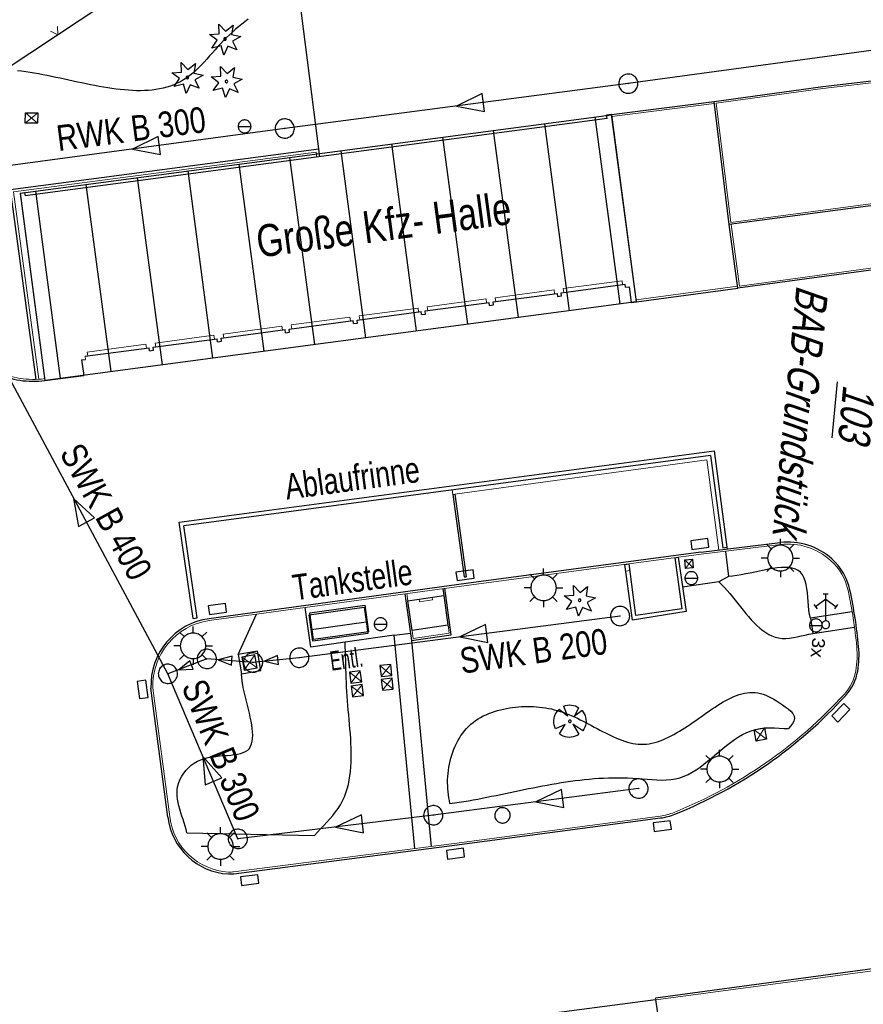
# Model space of a CAD drawing. Extents: x 510932 to 511602, y 463659 to 464636.
# Tile 59 of 81: x 511107 to 511173, y 464348 to 464425. Entities that reach past the tile are written whole.
import ezdxf

# ---------------------------------------------------------------- set-up
doc = ezdxf.new("R2010")
doc.units = 0
doc.header["$LTSCALE"] = 10
doc.header["$MEASUREMENT"] = 0
doc.linetypes.add('HIDDEN', pattern=[0.375, 0.25, -0.125])
doc.linetypes.add('LT00', pattern=[0])
doc.layers.get('0').update_dxf_attribs({"linetype": 'LT00'})
for name, color, linetype in [('ABWASSERLTG', 24, 'LT00'), ('ABWASSERLTG_FLIEßPF', 26, 'Continuous'), ('ABWASSERLTG_TEXT', 26, 'Continuous'), ('AM_ BÄUME', 250, 'Continuous'), ('AM_AUFNAHME_SYMBOLE', 130, 'Continuous'), ('AM_KA_PRUF', 182, 'LT00'), ('AM_SINKK', 182, 'Continuous'), ('AM_STR_LEUC', 80, 'LT00'), ('AM_TEXT_PLANINHALT', 255, 'Continuous'), ('AM_W_OB_HY', 130, 'LT00'), ('AM_W_SCHIEB', 130, 'LT00'), ('AM_ZAUN', 40, 'Continuous'), ('DFK_AB_FLNR', 7, 'Continuous'), ('DFK_BEB_SCHR', 254, 'LT00'), ('DFK_BEBAUUNG', 250, 'LT00'), ('DFK_TOPO-ANL', 252, 'LT00'), ('DFK_VERMPKT', 252, 'LT00')]:
    doc.layers.add(name, color=color, linetype=linetype)
for name, color, linetype, lineweight in [('AM_LINIEN', 1, 'Continuous', 25), ('AM_LINIEN_BELAEGE', 1, 'Continuous', 13), ('AM_LINIEN_DUENN', 1, 'Continuous', 9)]:
    doc.layers.add(name, color=color, linetype=linetype, lineweight=lineweight)
doc.styles.add('1', font='ARIAL.TTF', dxfattribs={"width": 0.8, "height": 1.8})
doc.styles.add('9', font='ARIAL.TTF')
doc.styles.get("Standard").update_dxf_attribs({"font": 'ARIAL.TTF'})
doc.styles.add('Versorgungsltg', font='ARIAL.TTF', dxfattribs={"width": 0.8, "height": 2})

# ---------------------------------------------------------------- blocks, each defined once
blk = doc.blocks.new('SYMB7010')
at = {"color": 0, "linetype": 'ByBlock'}
for points in [[(-0.031408, 0.499213), (-0.093728, 0.49134), (-0.15457, 0.475719), (-0.212975, 0.452595), (-0.268021, 0.422333), (-0.31884, 0.385411), (-0.36463, 0.342411), (-0.40467, 0.29401), (-0.438329, 0.240973), (-0.465074, 0.184136), (-0.484486, 0.124395), (-0.496256, 0.062692), (-0.5002, 0)], [(-0.5002, 0), (-0.496256, -0.062692), (-0.484486, -0.124395), (-0.465075, -0.184136), (-0.438329, -0.240973), (-0.404671, -0.29401), (-0.36463, -0.342411), (-0.31884, -0.385411), (-0.268021, -0.422333), (-0.212975, -0.452595), (-0.154571, -0.475719), (-0.093728, -0.49134), (-0.031408, -0.499213), (0.031408, -0.499213)], [(0.5002, 0), (0.496256, 0.062692), (0.484485, 0.124395), (0.465074, 0.184136), (0.438329, 0.240973), (0.40467, 0.29401), (0.36463, 0.342411), (0.31884, 0.385411), (0.268021, 0.422333), (0.212975, 0.452595), (0.15457, 0.475719), (0.093728, 0.49134), (0.031408, 0.499213), (-0.031408, 0.499213)], [(0.031408, -0.499213), (0.093728, -0.491341), (0.15457, -0.475719), (0.212975, -0.452595), (0.268021, -0.422333), (0.31884, -0.385411), (0.36463, -0.342411), (0.404671, -0.294011), (0.438329, -0.240974), (0.465075, -0.184136), (0.484486, -0.124395), (0.496256, -0.062692), (0.500201, 0)]]:
    blk.add_lwpolyline(points, dxfattribs=at)
blk = doc.blocks.new('ABWASSER-FLIEßPF')
at = {"layer": 'ABWASSERLTG_FLIEßPF'}
for p, q in [((0, 0), (-2.109, 0.703)), ((-2.109, 0.703), (-2.109, -0.703)), ((-2.109, -0.703), (0, 0))]:
    blk.add_line(p, q, dxfattribs=at)
blk = doc.blocks.new('ZAUN500', base_point=(511218.882141, 464350.898764))
at = {"layer": 'AM_ZAUN', "lineweight": 0}
for q in [(511218.552141, 464351.470341), (511219.212141, 464351.470341)]:
    blk.add_line((511218.882141, 464350.898764), q, dxfattribs=at)
blk = doc.blocks.new('SYMB1122')
at = {"color": 0, "linetype": 'ByBlock'}
for p, q in [((0.311075, 0.391979), (0.09863, 0.092887)), ((0.09863, 0.092887), (0.418246, 0.260377)), ((-0.475333, -0.172973), (-0.166954, -0.06134)), ((-0.166954, -0.06134), (-0.386962, -0.319059)), ((0.008901, -0.038997), (0.02494, -0.031273)), ((0.377481, -0.336756), (0.093097, -0.145464)), ((0.093097, -0.145464), (0.215406, -0.456826)), ((0.022929, -0.501191), (-0.043246, -0.49913))]:
    blk.add_line(p, q, dxfattribs=at)
for points in [[(-0.316293, 0.394214), (-0.150355, 0.155979), (-0.405806, 0.30112)], [(-0.316355, 0.394287), (-0.266036, 0.429988), (-0.211684, 0.459185), (-0.154136, 0.481431), (-0.094277, 0.496382), (-0.033028, 0.50381), (0.028669, 0.503599)], [(0.028669, 0.503599), (0.089866, 0.495753), (0.149621, 0.480392), (0.207015, 0.457753), (0.261166, 0.428184), (0.31124, 0.39214)], [(-0.508141, 0.010932), (-0.503002, 0.073258), (-0.489922, 0.134413), (-0.469118, 0.19339), (-0.440931, 0.249215), (-0.405825, 0.300971)], [(-0.475728, -0.172816), (-0.494391, -0.113127), (-0.505255, -0.05154), (-0.508141, 0.010932)], [(-0.02494, 0.031273), (-0.036039, 0.017355), (-0.04, 0)], [(-0.04, 0), (-0.036039, -0.017355), (-0.02494, -0.031273), (-0.008901, -0.038997), (0.008901, -0.038997)], [(0.008901, 0.038997), (-0.008901, 0.038997), (-0.02494, 0.031273)], [(0.04, 0), (0.036039, 0.017355), (0.02494, 0.031273), (0.008901, 0.038997)], [(0.02494, -0.031273), (0.036039, -0.017355), (0.04, 0)], [(0.418338, 0.260323), (0.450658, 0.204641), (0.475368, 0.14519), (0.492037, 0.083003), (0.500376, 0.019163), (0.500238, -0.045218), (0.491628, -0.109022), (0.474694, -0.171137), (0.449731, -0.230483), (0.417173, -0.286026), (0.377588, -0.336801)], [(-0.043246, -0.49913), (-0.108608, -0.48859), (-0.172076, -0.469745), (-0.232599, -0.442906), (-0.289176, -0.408519), (-0.340869, -0.367153), (-0.386823, -0.319492)], [(0.215414, -0.456858), (0.153338, -0.479878), (0.088821, -0.494738), (0.022929, -0.501191)]]:
    blk.add_lwpolyline(points, dxfattribs=at)
blk = doc.blocks.new('SYMB1124')
at = {"color": 0, "linetype": 'ByBlock'}
blk.add_line((0.008901, -0.038997), (0.02494, -0.031273), dxfattribs=at)
for points in [[(-0.24, -0.038), (-0.479, 0.143), (-0.18, 0.163), (-0.188, 0.463)], [(-0.188, 0.463), (0.017, 0.244), (0.25, 0.433)], [(0.25, 0.433), (0.201, 0.137), (0.494, 0.075), (0.232, -0.071)], [(-0.02494, 0.031273), (-0.036039, 0.017355), (-0.04, 0)], [(-0.04, 0), (-0.036039, -0.017355), (-0.02494, -0.031273), (-0.008901, -0.038997), (0.008901, -0.038997)], [(0.008901, 0.038997), (-0.008901, 0.038997), (-0.02494, 0.031273)], [(0.04, 0), (0.036039, 0.017355), (0.02494, 0.031273), (0.008901, 0.038997)], [(0.02494, -0.031273), (0.036039, -0.017355), (0.04, 0)], [(-0.034, -0.499), (-0.12, -0.211), (-0.411, -0.285), (-0.24, -0.038)], [(0.232, -0.071), (0.368, -0.339), (0.09, -0.226), (-0.034, -0.499)]]:
    blk.add_lwpolyline(points, dxfattribs=at)
blk = doc.blocks.new('SYMB0704')
at = {"color": 0, "linetype": 'ByBlock'}
for p, q in [((-0.070711, 0.070711), (-0.106066, 0.106066)), ((0, 0.1), (0, 0.15)), ((0.070711, 0.070711), (0.106066, 0.106066)), ((-0.1, 0), (-0.15, 0)), ((0.1, 0), (0.15, 0)), ((-0.070711, -0.070711), (-0.106066, -0.106066)), ((0.070711, -0.070711), (0.106066, -0.106066)), ((0, -0.1), (0, -0.15))]:
    blk.add_line(p, q, dxfattribs=at)
for points in [[(0.014231, 0.098982), (-0.014232, 0.098982), (-0.041542, 0.090963), (-0.065486, 0.075575), (-0.084125, 0.054064), (-0.095949, 0.028173), (-0.1, 0)], [(0.1, 0), (0.095949, 0.028173), (0.084125, 0.054064), (0.065486, 0.075575), (0.041542, 0.090963), (0.014231, 0.098982)], [(-0.1, 0), (-0.095949, -0.028173), (-0.084125, -0.054064), (-0.065486, -0.075575), (-0.041541, -0.090963), (-0.014231, -0.098982), (0.014232, -0.098982), (0.041542, -0.090963), (0.065486, -0.075575), (0.084125, -0.054064), (0.095949, -0.028173), (0.1, 0)]]:
    blk.add_lwpolyline(points, dxfattribs=at)
blk = doc.blocks.new('SYMB1119')
at = {"color": 0, "linetype": 'ByBlock'}
blk.add_line((-0.5, 0), (0.5, 0), dxfattribs=at)
for points in [[(-0.031395, 0.499013), (-0.093691, 0.491144), (-0.154509, 0.475528), (-0.21289, 0.452414), (-0.267913, 0.422164), (-0.318712, 0.385257), (-0.364484, 0.342274), (-0.404509, 0.293893), (-0.438154, 0.240877), (-0.464888, 0.184062), (-0.484292, 0.124345), (-0.496058, 0.062667), (-0.5, 0)], [(-0.5, 0), (-0.496058, -0.062667), (-0.484292, -0.124345), (-0.464888, -0.184062), (-0.438154, -0.240877), (-0.404509, -0.293893), (-0.364485, -0.342274), (-0.318712, -0.385257), (-0.267914, -0.422164), (-0.21289, -0.452414), (-0.154509, -0.475529), (-0.093691, -0.491144), (-0.031395, -0.499014), (0.031395, -0.499014)], [(0.5, 0), (0.496057, 0.062667), (0.484292, 0.124345), (0.464888, 0.184062), (0.438153, 0.240877), (0.404509, 0.293893), (0.364484, 0.342274), (0.318712, 0.385257), (0.267913, 0.422164), (0.21289, 0.452414), (0.154509, 0.475528), (0.093691, 0.491144), (0.031395, 0.499013), (-0.031395, 0.499013)], [(0.031395, -0.499014), (0.093691, -0.491144), (0.154509, -0.475529), (0.21289, -0.452414), (0.267914, -0.422164), (0.318712, -0.385257), (0.364485, -0.342274), (0.404509, -0.293893), (0.438154, -0.240877), (0.464889, -0.184062), (0.484292, -0.124345), (0.496058, -0.062667), (0.5, 0)]]:
    blk.add_lwpolyline(points, dxfattribs=at)
blk = doc.blocks.new('SYMB1247')
at = {"color": 0, "linetype": 'ByBlock'}
for p, q in [((-0.1, 1.2), (0.1, 1.2)), ((0, 0.15), (0, 1.2)), ((-0.46, 0.78), (-0.34, 0.62)), ((0, 1), (-0.4, 0.7)), ((0, 1), (0.4, 0.7)), ((0.46, 0.78), (0.34, 0.62)), ((0.026047, 0.147721), (-0.008722, 0.149746))]:
    blk.add_line(p, q, dxfattribs=at)
for points in [[(-0.008722, 0.149746), (-0.04302, 0.143698), (-0.075, 0.129904), (-0.102936, 0.109106), (-0.125323, 0.082426), (-0.140954, 0.051303), (-0.148986, 0.017414), (-0.148986, -0.017414)], [(-0.008722, -0.149746), (0.026047, -0.147721), (0.059412, -0.137732), (0.089574, -0.120318), (0.114907, -0.096418), (0.134045, -0.06732), (0.145957, -0.034592), (0.15, 0)], [(0.15, 0), (0.145957, 0.034592), (0.134045, 0.06732), (0.114907, 0.096418), (0.089574, 0.120318), (0.059412, 0.137732), (0.026047, 0.147721)], [(-0.148986, -0.017414), (-0.140954, -0.051303), (-0.125323, -0.082426), (-0.102936, -0.109106), (-0.075, -0.129904), (-0.04302, -0.143698), (-0.008722, -0.149746)]]:
    blk.add_lwpolyline(points, dxfattribs=at)
blk = doc.blocks.new('SYMB0003')
at = {"color": 0, "linetype": 'ByBlock'}
for p, q in [((-0.015712, 0), (0.010166, 0.012015)), ((0, -0.021257), (-0.015712, 0)), ((0.010166, 0.012015), (0, -0.021257))]:
    blk.add_line(p, q, dxfattribs=at)
for points in [[(-0.031395, 0.499013), (-0.093691, 0.491144), (-0.154509, 0.475528), (-0.21289, 0.452414), (-0.267913, 0.422164), (-0.318712, 0.385257), (-0.364484, 0.342274), (-0.404509, 0.293893), (-0.438154, 0.240877), (-0.464888, 0.184062), (-0.484292, 0.124345), (-0.496058, 0.062667), (-0.5, 0)], [(-0.5, 0), (-0.496058, -0.062667), (-0.484292, -0.124345), (-0.464888, -0.184062), (-0.438154, -0.240877), (-0.404509, -0.293893), (-0.364485, -0.342274), (-0.318712, -0.385257), (-0.267914, -0.422164), (-0.21289, -0.452414), (-0.154509, -0.475529), (-0.093691, -0.491144), (-0.031395, -0.499014), (0.031395, -0.499014)], [(0.5, 0), (0.496057, 0.062667), (0.484292, 0.124345), (0.464888, 0.184062), (0.438153, 0.240877), (0.404509, 0.293893), (0.364484, 0.342274), (0.318712, 0.385257), (0.267913, 0.422164), (0.21289, 0.452414), (0.154509, 0.475528), (0.093691, 0.491144), (0.031395, 0.499013), (-0.031395, 0.499013)], [(0.031395, -0.499014), (0.093691, -0.491144), (0.154509, -0.475529), (0.21289, -0.452414), (0.267914, -0.422164), (0.318712, -0.385257), (0.364485, -0.342274), (0.404509, -0.293893), (0.438154, -0.240877), (0.464889, -0.184062), (0.484292, -0.124345), (0.496058, -0.062667), (0.5, 0)]]:
    blk.add_lwpolyline(points, dxfattribs=at)
blk = doc.blocks.new('SYMB0652')
at = {"color": 0, "linetype": 'ByBlock'}
blk.add_lwpolyline([(-0.15, -0.075), (0.15, -0.075), (0.15, 0.075), (-0.15, 0.075), (-0.15, -0.075)], dxfattribs=at)

msp = doc.modelspace()

# ---------------------------------------------------------------- linework, layer by layer
at = {"layer": 'ABWASSERLTG'}
for points in [[(511199.272, 464426.248), (511154.731, 464420.189)], [(511154.731, 464420.189), (511127.965, 464416.693)], [(511127.965, 464416.693), (511104.254, 464413.503)], [(511118.868, 464374.224), (511104.178, 464401.555)], [(511154.091, 464378.724), (511129.102, 464375.477)], [(511121.896, 464375.389), (511118.868, 464374.224)], [(511125.501, 464375.106), (511121.896, 464375.389)], [(511129.102, 464375.477), (511125.501, 464375.106)], [(511124.318, 464361.371), (511118.868, 464374.224)], [(511155.527, 464365.291), (511139.538, 464363.211)], [(511139.538, 464363.211), (511124.318, 464361.371)]]:
    msp.add_lwpolyline(points, dxfattribs=at)
at = {"layer": 'AM_LINIEN'}
for p, q in [((511130.688, 464414.494), (511128.99, 464427.876)), ((511169.878, 464419.968), (511174.784, 464420.54)), ((511161.415, 464418.787), (511169.878, 464419.968)), ((511153.414, 464417.773), (511161.415, 464418.787)), ((511162.588, 464409.211), (511161.415, 464418.787)), ((511107.757, 464417.118), (511107.764, 464417.916)), ((511107.764, 464417.916), (511108.722, 464417.907)), ((511108.722, 464417.907), (511108.715, 464417.109)), ((511153.077, 464417.483), (511107.736, 464411.438)), ((511108.715, 464417.109), (511107.757, 464417.118)), ((511153.417, 464417.773), (511153.044, 464417.724)), ((511153.077, 464417.483), (511153.044, 464417.724)), ((511155.359, 464403.206), (511153.417, 464417.773)), ((511107.704, 464411.678), (511107.344, 464411.63)), ((511107.704, 464411.678), (511107.736, 464411.438)), ((511107.344, 464411.63), (511109.286, 464397.063)), ((511175.032, 464410.865), (511162.588, 464409.211)), ((511163.267, 464404.255), (511162.588, 464409.211)), ((511175.576, 464405.93), (511163.267, 464404.255)), ((511149.494, 464403.896), (511154.495, 464404.563)), ((511154.526, 464404.325), (511154.495, 464404.563)), ((511154.526, 464404.325), (511154.826, 464404.365)), ((511154.987, 464403.156), (511154.826, 464404.365)), ((511155.359, 464403.206), (511163.267, 464404.255)), ((511144.193, 464403.189), (511149.197, 464403.856)), ((511149.197, 464403.856), (511149.228, 464403.619)), ((511149.228, 464403.619), (511149.526, 464403.658)), ((511149.526, 464403.658), (511149.494, 464403.896)), ((511138.898, 464402.483), (511143.898, 464403.15)), ((511138.929, 464402.246), (511138.898, 464402.483)), ((511143.93, 464402.912), (511143.898, 464403.15)), ((511143.93, 464402.912), (511144.225, 464402.952)), ((511144.225, 464402.952), (511144.193, 464403.189)), ((511154.987, 464403.156), (511155.359, 464403.206)), ((511128.301, 464401.07), (511133.302, 464401.737)), ((511133.334, 464401.5), (511133.302, 464401.737)), ((511133.6, 464401.777), (511138.6, 464402.443)), ((511133.631, 464401.539), (511133.6, 464401.777)), ((511138.632, 464402.206), (511138.6, 464402.443)), ((511138.632, 464402.206), (511138.929, 464402.246)), ((511123.003, 464400.364), (511128.004, 464401.031)), ((511128.036, 464400.793), (511128.004, 464401.031)), ((511128.333, 464400.833), (511128.301, 464401.07)), ((511133.334, 464401.5), (511133.631, 464401.539)), ((511117.705, 464399.658), (511122.706, 464400.324)), ((511122.738, 464400.087), (511122.706, 464400.324)), ((511123.035, 464400.126), (511123.003, 464400.364)), ((511128.036, 464400.793), (511128.333, 464400.833)), ((511112.407, 464398.951), (511117.408, 464399.618)), ((511117.44, 464399.38), (511117.408, 464399.618)), ((511117.44, 464399.38), (511117.737, 464399.42)), ((511117.737, 464399.42), (511117.705, 464399.658)), ((511122.738, 464400.087), (511123.035, 464400.126)), ((511112.141, 464398.674), (511112.439, 464398.714)), ((511112.141, 464398.674), (511112.303, 464397.465)), ((511109.286, 464397.063), (511112.303, 464397.465)), ((511161.14, 464391.231), (511120.113, 464385.752)), ((511161.14, 464391.231), (511162.098, 464384.04)), ((511141.066, 464388.182), (511141.224, 464388.204)), ((511141.066, 464388.182), (511141.95, 464381.768)), ((511141.224, 464388.204), (511142.108, 464381.79)), ((511121.138, 464378.58), (511120.113, 464385.752)), ((511160.385, 464383.687), (511166.562, 464384.442)), ((511162.098, 464384.04), (511162.415, 464384.082)), ((511162.415, 464384.082), (511162.433, 464383.937)), ((511158.364, 464383.268), (511158.605, 464383.3)), ((511158.605, 464383.3), (511159.233, 464379.071)), ((511162.295, 464383.741), (511162.543, 464381.815)), ((511154.457, 464382.75), (511154.792, 464382.794)), ((511155.046, 464378.416), (511154.457, 464382.75)), ((511155.325, 464378.754), (511154.792, 464382.794)), ((511158.364, 464383.268), (511158.9, 464379.28)), ((511159.128, 464383.096), (511159.735, 464383.149)), ((511159.186, 464382.435), (511159.128, 464383.096)), ((511159.735, 464383.149), (511159.793, 464382.488)), ((511141.95, 464381.768), (511142.108, 464381.79)), ((511159.793, 464382.488), (511159.186, 464382.435)), ((511162.543, 464381.815), (511161.778, 464381.382)), ((511161.778, 464381.382), (511158.951, 464380.972)), ((511137.327, 464380.458), (511137.845, 464376.817)), ((511137.556, 464379.915), (511140.357, 464380.313)), ((511140.281, 464380.863), (511140.357, 464380.313)), ((511140.357, 464380.313), (511140.684, 464378.009)), ((511140.944, 464377.251), (511140.428, 464380.883)), ((511129.912, 464378.963), (511134.196, 464379.563)), ((511134.196, 464379.563), (511134.486, 464377.495)), ((511137.883, 464377.611), (511137.556, 464379.915)), ((511124.336, 464375.73, 375.63), (511125.759, 464378.874)), ((511129.989, 464376.313), (511129.558, 464379.394)), ((511130.202, 464376.895), (511129.912, 464378.963)), ((511159.233, 464379.071), (511155.046, 464378.416)), ((511158.9, 464379.28), (511155.325, 464378.754)), ((511120.821, 464378.535), (511121.138, 464378.58)), ((511140.684, 464378.009), (511137.883, 464377.611)), ((511140.684, 464378.009), (511140.712, 464377.815)), ((511134.486, 464377.495), (511130.202, 464376.895)), ((511136.498, 464377.224), (511132.664, 464376.686)), ((511136.498, 464377.224), (511137.762, 464377.401)), ((511138.106, 464360.623), (511136.498, 464377.224)), ((511137.845, 464376.817), (511140.944, 464377.251)), ((511132.664, 464376.686), (511129.989, 464376.313)), ((511137.845, 464376.817), (511139.371, 464360.786)), ((511125.845, 464375.993, 375.63), (511124.336, 464375.73, 375.63)), ((511124.336, 464375.73, 375.63), (511124.599, 464374.221, 375.63)), ((511125.641, 464375.704, 375.63), (511124.625, 464375.526, 375.63)), ((511125.819, 464374.688, 375.63), (511125.641, 464375.704, 375.63)), ((511126.108, 464374.484, 375.63), (511125.845, 464375.993, 375.63)), ((511124.625, 464375.526, 375.63), (511124.803, 464374.51, 375.63)), ((511136.231, 464374.943), (511135.385, 464374.861)), ((511135.385, 464374.861), (511135.467, 464374.015)), ((511136.313, 464374.097), (511136.231, 464374.943)), ((511124.599, 464374.221, 375.63), (511126.108, 464374.484, 375.63)), ((511124.647, 464373.658, 375.63), (511124.599, 464374.221, 375.63)), ((511124.803, 464374.51, 375.63), (511125.819, 464374.688, 375.63)), ((511133.853, 464374.448), (511133.01, 464374.342)), ((511133.01, 464374.342), (511133.116, 464373.499)), ((511133.96, 464373.605), (511133.853, 464374.448)), ((511135.467, 464374.015), (511136.313, 464374.097)), ((511124.704, 464373.341), (511124.651, 464373.636)), ((511124.766, 464373.038), (511124.704, 464373.341)), ((511133.116, 464373.499), (511133.96, 464373.605)), ((511133.988, 464373.383), (511133.145, 464373.276)), ((511134.094, 464372.539), (511133.988, 464373.383)), ((511136.335, 464373.876), (511135.489, 464373.794)), ((511135.489, 464373.794), (511135.571, 464372.948)), ((511136.417, 464373.03), (511136.335, 464373.876)), ((511118.864, 464363.073), (511117.547, 464373.096)), ((511124.836, 464372.728), (511124.766, 464373.038)), ((511124.91, 464372.415), (511124.836, 464372.728)), ((511133.145, 464373.276), (511133.251, 464372.433)), ((511135.571, 464372.948), (511136.417, 464373.03)), ((511124.987, 464372.099), (511124.91, 464372.415)), ((511125.066, 464371.782), (511124.987, 464372.099)), ((511133.251, 464372.433), (511134.094, 464372.539)), ((511125.142, 464371.466), (511125.066, 464371.782)), ((511125.216, 464371.153), (511125.142, 464371.466)), ((511125.284, 464370.845), (511125.216, 464371.153)), ((511125.345, 464370.543), (511125.284, 464370.845)), ((511125.396, 464370.25), (511125.345, 464370.543)), ((511125.435, 464369.966), (511125.396, 464370.25)), ((511125.461, 464369.695), (511125.435, 464369.966)), ((511125.471, 464369.437), (511125.461, 464369.695)), ((511164.531, 464369.866), (511165.342, 464370.013)), ((511164.69, 464368.991), (511164.531, 464369.866)), ((511165.342, 464370.013), (511165.501, 464369.138)), ((511125.309, 464368.581), (511125.384, 464368.765)), ((511125.384, 464368.765), (511125.434, 464368.971)), ((511125.434, 464368.971), (511125.462, 464369.195)), ((511125.462, 464369.195), (511125.471, 464369.437)), ((511165.501, 464369.138), (511164.69, 464368.991)), ((511124.031, 464367.929), (511124.284, 464367.967)), ((511124.284, 464367.967), (511124.519, 464368.018)), ((511124.519, 464368.018), (511124.732, 464368.085)), ((511124.732, 464368.085), (511124.92, 464368.172)), ((511124.92, 464368.172), (511125.079, 464368.283)), ((511125.079, 464368.283), (511125.209, 464368.419)), ((511125.209, 464368.419), (511125.309, 464368.581)), ((511120.685, 464367.103), (511120.917, 464367.27)), ((511120.917, 464367.27), (511121.167, 464367.415)), ((511121.167, 464367.415), (511121.432, 464367.534)), ((511121.432, 464367.534), (511121.71, 464367.628)), ((511121.71, 464367.628), (511121.999, 464367.7)), ((511121.999, 464367.7), (511122.294, 464367.756)), ((511122.294, 464367.756), (511122.593, 464367.797)), ((511122.593, 464367.797), (511122.892, 464367.828)), ((511122.892, 464367.828), (511123.189, 464367.854)), ((511123.189, 464367.854), (511123.48, 464367.876)), ((511123.48, 464367.876), (511123.761, 464367.9)), ((511123.761, 464367.9), (511124.031, 464367.929)), ((511119.951, 464366.255), (511120.102, 464366.489)), ((511120.102, 464366.489), (511120.276, 464366.71)), ((511120.276, 464366.71), (511120.471, 464366.915)), ((511120.471, 464366.915), (511120.685, 464367.103)), ((511119.647, 464365.503), (511119.722, 464365.76)), ((511119.722, 464365.76), (511119.824, 464366.011)), ((511119.824, 464366.011), (511119.951, 464366.255)), ((511119.579, 464364.983), (511119.599, 464365.244)), ((511119.585, 464364.722), (511119.579, 464364.983)), ((511119.599, 464365.244), (511119.647, 464365.503)), ((511119.611, 464364.461), (511119.585, 464364.722)), ((511119.657, 464364.199), (511119.611, 464364.461)), ((511119.717, 464363.937), (511119.657, 464364.199)), ((511119.789, 464363.674), (511119.717, 464363.937)), ((511119.869, 464363.411), (511119.789, 464363.674)), ((511119.955, 464363.148), (511119.869, 464363.411)), ((511120.043, 464362.885), (511119.955, 464363.148)), ((511120.129, 464362.622), (511120.043, 464362.885)), ((511120.211, 464362.359), (511120.129, 464362.622)), ((511120.284, 464362.096), (511120.211, 464362.359)), ((511120.347, 464361.834), (511120.284, 464362.096)), ((511120.347, 464361.834), (511130.277, 464361.63))]:
    msp.add_line(p, q, dxfattribs=at)
at = {"layer": 'AM_LINIEN', "linetype": 'Continuous', "lineweight": 0}
msp.add_line((511124.647, 464373.658, 375.63), (511124.651, 464373.636), dxfattribs=at)
at = {"layer": 'AM_LINIEN'}
for points in [[(511194.773, 464466.322), (511191.566, 464465.541), (511172.256, 464460.835), (511169.535, 464460.053), (511158.659, 464455.843), (511153.881, 464452.621), (511144.451, 464446.368), (511132.248, 464438.557), (511120.471, 464430.739), (511119.805, 464430.297), (511106.19, 464421.259), (511103.869, 464420.169), (511101.315, 464418.236), (511103.048, 464406.334)], [(511125.116, 464425.202), (511124.865, 464425.013), (511124.616, 464424.82), (511124.371, 464424.622), (511124.128, 464424.419), (511123.889, 464424.21), (511123.655, 464423.996), (511123.424, 464423.775), (511123.198, 464423.546), (511122.976, 464423.312), (511122.758, 464423.073), (511122.542, 464422.831), (511122.327, 464422.588), (511122.114, 464422.346), (511121.901, 464422.106), (511121.686, 464421.871), (511121.47, 464421.641), (511121.252, 464421.419), (511121.03, 464421.206), (511120.804, 464421.005), (511120.573, 464420.816), (511120.336, 464420.642), (511120.092, 464420.484), (511119.842, 464420.341), (511119.586, 464420.213), (511119.324, 464420.1), (511119.056, 464420.001), (511118.783, 464419.914), (511118.504, 464419.841), (511118.221, 464419.78), (511117.932, 464419.731), (511117.639, 464419.693), (511117.342, 464419.665), (511117.04, 464419.648), (511116.735, 464419.64), (511116.426, 464419.641), (511116.113, 464419.651), (511115.797, 464419.669), (511115.478, 464419.694), (511115.156, 464419.727), (511114.831, 464419.765), (511114.504, 464419.81), (511114.175, 464419.86), (511113.844, 464419.914), (511113.511, 464419.973), (511113.176, 464420.035), (511112.841, 464420.101), (511112.504, 464420.17), (511112.166, 464420.24), (511111.828, 464420.312), (511111.489, 464420.385), (511111.15, 464420.459), (511110.811, 464420.532), (511110.472, 464420.605), (511110.134, 464420.677), (511109.796, 464420.747), (511109.46, 464420.815), (511109.124, 464420.881), (511108.79, 464420.943), (511108.457, 464421.001), (511108.126, 464421.055), (511107.797, 464421.104), (511107.47, 464421.148), (511107.146, 464421.186)], [(511108.593, 464397.158), (511106.59, 464411.945), (511130.61, 464415.11)], [(511120.821, 464378.535), (511119.751, 464386.026), (511161.415, 464391.591), (511162.415, 464384.082)], [(511160.385, 464383.687), (511142.1, 464381.263), (511122.808, 464378.621), (511122.074, 464378.52)], [(511168.921, 464378.547), (511168.845, 464378.855), (511168.805, 464379.183), (511168.773, 464379.522), (511168.745, 464379.865), (511168.716, 464380.207), (511168.683, 464380.543), (511168.641, 464380.868), (511168.585, 464381.176), (511168.512, 464381.461), (511168.416, 464381.719), (511168.295, 464381.943), (511168.143, 464382.129), (511167.96, 464382.274), (511167.747, 464382.382), (511167.507, 464382.455), (511167.244, 464382.498), (511166.959, 464382.514), (511166.655, 464382.506), (511166.335, 464382.478), (511166.002, 464382.433), (511165.659, 464382.374), (511165.308, 464382.306), (511164.952, 464382.231), (511164.593, 464382.153), (511164.235, 464382.076), (511163.88, 464382.002), (511163.53, 464381.936), (511163.189, 464381.88), (511162.859, 464381.839), (511162.543, 464381.815)], [(511161.778, 464381.382), (511162, 464381.173), (511162.218, 464380.95), (511162.432, 464380.716), (511162.643, 464380.471), (511162.852, 464380.219), (511163.06, 464379.962), (511163.267, 464379.702), (511163.473, 464379.441), (511163.68, 464379.182), (511163.888, 464378.927), (511164.098, 464378.678), (511164.311, 464378.437), (511164.526, 464378.207), (511164.746, 464377.99), (511164.97, 464377.788), (511165.199, 464377.603), (511165.434, 464377.438), (511165.675, 464377.295), (511165.923, 464377.176), (511166.18, 464377.083), (511166.445, 464377.019), (511166.719, 464376.986), (511167.002, 464376.984), (511167.293, 464377.008), (511167.59, 464377.053), (511167.892, 464377.111), (511168.195, 464377.177), (511168.499, 464377.245), (511168.802, 464377.308), (511169.102, 464377.361)], [(511172.173, 464379.041), (511168.921, 464378.547), (511169.102, 464377.361), (511172.353, 464377.855)], [(511130.277, 464361.63), (511130.512, 464361.893), (511130.754, 464362.152), (511131, 464362.411), (511131.244, 464362.669), (511131.483, 464362.93), (511131.714, 464363.195), (511131.931, 464363.466), (511132.132, 464363.744), (511132.312, 464364.032), (511132.472, 464364.329), (511132.611, 464364.635), (511132.732, 464364.949), (511132.835, 464365.272), (511132.921, 464365.601), (511132.992, 464365.937), (511133.048, 464366.279), (511133.091, 464366.627), (511133.121, 464366.98), (511133.14, 464367.337), (511133.149, 464367.698), (511133.149, 464368.062), (511133.14, 464368.429), (511133.125, 464368.799), (511133.104, 464369.169), (511133.078, 464369.541), (511133.049, 464369.914), (511133.017, 464370.286), (511132.983, 464370.658), (511132.949, 464371.028), (511132.916, 464371.397), (511132.884, 464371.763), (511132.856, 464372.126), (511132.83, 464372.486), (511132.809, 464372.844), (511132.79, 464373.198), (511132.773, 464373.55), (511132.759, 464373.901), (511132.746, 464374.25), (511132.734, 464374.598), (511132.723, 464374.945), (511132.713, 464375.292), (511132.702, 464375.64), (511132.69, 464375.987), (511132.678, 464376.336), (511132.664, 464376.686)], [(511140.817, 464364.115), (511140.789, 464364.346), (511140.759, 464364.576), (511140.73, 464364.806), (511140.703, 464365.037), (511140.681, 464365.27), (511140.665, 464365.505), (511140.658, 464365.742), (511140.659, 464365.981), (511140.669, 464366.222), (511140.687, 464366.463), (511140.714, 464366.705), (511140.749, 464366.947), (511140.793, 464367.187), (511140.845, 464367.427), (511140.906, 464367.664), (511140.975, 464367.898), (511141.053, 464368.13), (511141.139, 464368.357), (511141.234, 464368.58), (511141.337, 464368.798), (511141.449, 464369.011), (511141.569, 464369.218), (511141.697, 464369.418), (511141.835, 464369.61), (511141.98, 464369.795), (511142.134, 464369.971), (511142.297, 464370.138), (511142.468, 464370.296), (511142.647, 464370.444), (511142.834, 464370.582), (511143.029, 464370.71), (511143.229, 464370.83), (511143.436, 464370.94), (511143.649, 464371.042), (511143.866, 464371.135), (511144.087, 464371.22), (511144.312, 464371.297), (511144.54, 464371.367), (511144.771, 464371.429), (511145.004, 464371.484), (511145.238, 464371.532), (511145.473, 464371.573), (511145.708, 464371.608), (511145.943, 464371.637), (511146.178, 464371.659), (511146.412, 464371.675), (511146.647, 464371.685), (511146.881, 464371.688), (511147.115, 464371.685), (511147.348, 464371.676), (511147.581, 464371.66), (511147.814, 464371.638), (511148.046, 464371.609), (511148.277, 464371.574), (511148.508, 464371.533), (511148.738, 464371.485), (511148.967, 464371.43), (511149.195, 464371.369), (511149.423, 464371.301), (511149.65, 464371.227), (511149.875, 464371.146), (511150.1, 464371.059), (511150.324, 464370.965), (511150.547, 464370.866), (511150.769, 464370.762), (511150.99, 464370.654), (511151.21, 464370.543), (511151.429, 464370.429), (511151.648, 464370.313), (511151.866, 464370.196), (511152.083, 464370.079), (511152.3, 464369.962), (511152.516, 464369.846), (511152.732, 464369.732), (511152.947, 464369.621), (511153.162, 464369.513), (511153.376, 464369.409), (511153.59, 464369.309), (511153.804, 464369.215), (511154.017, 464369.128), (511154.23, 464369.047), (511154.443, 464368.974), (511154.656, 464368.91), (511154.869, 464368.854), (511155.082, 464368.809), (511155.294, 464368.774), (511155.507, 464368.751), (511155.72, 464368.74), (511155.933, 464368.741), (511156.146, 464368.756), (511156.359, 464368.784), (511156.573, 464368.824), (511156.787, 464368.875), (511157, 464368.937), (511157.214, 464369.009), (511157.428, 464369.091), (511157.642, 464369.182), (511157.856, 464369.281), (511158.07, 464369.388), (511158.284, 464369.503), (511158.498, 464369.623), (511158.712, 464369.75), (511158.926, 464369.882), (511159.14, 464370.019), (511159.354, 464370.16), (511159.568, 464370.304), (511159.782, 464370.452), (511159.995, 464370.601), (511160.209, 464370.752), (511160.422, 464370.903), (511160.636, 464371.054), (511160.849, 464371.203), (511161.061, 464371.351), (511161.274, 464371.496), (511161.486, 464371.637), (511161.698, 464371.774), (511161.91, 464371.906), (511162.121, 464372.031), (511162.332, 464372.15), (511162.542, 464372.26), (511162.752, 464372.363), (511162.962, 464372.455), (511163.171, 464372.538), (511163.379, 464372.61), (511163.587, 464372.67), (511163.794, 464372.717), (511164.001, 464372.75), (511164.207, 464372.77), (511164.413, 464372.774), (511164.617, 464372.762), (511164.821, 464372.734), (511165.025, 464372.689), (511165.23, 464372.628), (511165.435, 464372.552), (511165.642, 464372.462), (511165.852, 464372.358), (511166.065, 464372.241), (511166.282, 464372.112), (511166.504, 464371.972), (511166.731, 464371.82), (511166.962, 464371.659), (511167.185, 464371.488), (511167.384, 464371.31), (511167.543, 464371.126), (511167.648, 464370.937), (511167.681, 464370.743), (511167.629, 464370.548), (511167.51, 464370.35), (511167.362, 464370.153), (511167.221, 464369.955)], [(511140.817, 464364.115), (511141.181, 464364.167), (511141.546, 464364.222), (511141.909, 464364.281), (511142.272, 464364.343), (511142.635, 464364.407), (511142.997, 464364.474), (511143.358, 464364.543), (511143.72, 464364.614), (511144.081, 464364.686), (511144.441, 464364.759), (511144.802, 464364.834), (511145.162, 464364.909), (511145.523, 464364.984), (511145.883, 464365.06), (511146.243, 464365.135), (511146.604, 464365.209), (511146.965, 464365.283), (511147.325, 464365.356), (511147.687, 464365.427), (511148.048, 464365.496), (511148.41, 464365.564), (511148.772, 464365.629), (511149.135, 464365.691), (511149.499, 464365.751), (511149.863, 464365.808), (511150.227, 464365.861), (511150.593, 464365.91), (511150.959, 464365.955), (511151.326, 464365.996), (511151.694, 464366.032), (511152.063, 464366.063), (511152.433, 464366.089), (511152.804, 464366.11), (511153.177, 464366.125), (511153.55, 464366.133), (511153.925, 464366.135), (511154.301, 464366.131), (511154.678, 464366.119), (511155.057, 464366.1), (511155.437, 464366.074), (511155.818, 464366.043), (511156.199, 464366.01), (511156.578, 464365.982), (511156.953, 464365.961), (511157.325, 464365.952), (511157.69, 464365.96), (511158.049, 464365.99), (511158.399, 464366.044), (511158.74, 464366.129), (511159.071, 464366.245), (511159.393, 464366.389), (511159.707, 464366.559), (511160.015, 464366.75), (511160.317, 464366.959), (511160.615, 464367.184), (511160.91, 464367.42), (511161.204, 464367.663), (511161.496, 464367.912), (511161.789, 464368.162), (511162.085, 464368.409), (511162.382, 464368.651), (511162.684, 464368.883), (511162.992, 464369.104), (511163.306, 464369.308), (511163.627, 464369.493), (511163.958, 464369.655), (511164.298, 464369.791), (511164.65, 464369.898), (511165.011, 464369.973), (511165.378, 464370.016), (511165.746, 464370.028), (511166.115, 464370.019), (511166.484, 464369.997), (511166.852, 464369.973), (511167.221, 464369.955)], [(511124.005, 464358.654), (511141.186, 464360.869), (511157.241, 464362.999)], [(511146.942, 464347.56), (511147.929, 464347.725), (511148.557, 464342.723), (511175.011, 464346.325), (511174.329, 464351.323), (511156.847, 464348.972)]]:
    msp.add_lwpolyline(points, dxfattribs=at)
for centre, radius, start, end in [((511108.398, 464403.912), 6.906, 244.87227, 277.39045), ((511167.181, 464379.378), 5.101, 48.03564, 96.96856), ((511167.548, 464379.787), 4.552, 12.20349, 48.03564), ((511135.584, 464372.874), 37.255, 5.34574, 12.20349), ((511122.789, 464373.322), 5.247, 97.83482, 182.46681), ((511165.541, 464375.677), 7.167, 350.04454, 5.34574), ((511168.876, 464375.092), 3.781, 317.68649, 350.04454), ((511144.788, 464397.021), 36.356, 291.9235, 317.68649), ((511123.853, 464363.654), 5.023, 186.63986, 266.88372), ((511156.631, 464367.594), 4.635, 277.55713, 291.9235), ((511123.707, 464360.968), 2.333, 266.88372, 277.34614)]:
    msp.add_arc(centre, radius, start, end, dxfattribs=at)
at = {"layer": 'AM_LINIEN_BELAEGE'}
for p, q in [((511160.852, 464390.889), (511141.224, 464388.204)), ((511160.852, 464390.889), (511161.789, 464383.859)), ((511141.016, 464388.544), (511141.066, 464388.182))]:
    msp.add_line(p, q, dxfattribs=at)
at = {"layer": 'AM_LINIEN_DUENN'}
for p, q in [((511153.437, 464417.625), (511161.433, 464418.638)), ((511130.47, 464414.466), (511130.419, 464414.863)), ((511163.395, 464404.424), (511162.737, 464409.231)), ((511175.56, 464406.079), (511163.395, 464404.424)), ((511149.667, 464404.222), (511154.242, 464404.832)), ((511154.282, 464404.534), (511154.242, 464404.832)), ((511144.369, 464403.515), (511148.944, 464404.125)), ((511148.983, 464403.828), (511148.944, 464404.125)), ((511149.707, 464403.924), (511149.667, 464404.222)), ((511155.339, 464403.355), (511163.247, 464404.404)), ((511139.071, 464402.809), (511143.646, 464403.419)), ((511143.685, 464403.121), (511143.646, 464403.419)), ((511144.409, 464403.218), (511144.369, 464403.515)), ((511133.773, 464402.103), (511138.348, 464402.712)), ((511138.387, 464402.415), (511138.348, 464402.712)), ((511139.111, 464402.512), (511139.071, 464402.809)), ((511128.475, 464401.396), (511133.049, 464402.006)), ((511133.089, 464401.709), (511133.049, 464402.006)), ((511133.813, 464401.805), (511133.773, 464402.103)), ((511123.177, 464400.69), (511127.751, 464401.3)), ((511127.791, 464401.002), (511127.751, 464401.3)), ((511128.515, 464401.099), (511128.475, 464401.396)), ((511117.879, 464399.983), (511122.453, 464400.593)), ((511122.493, 464400.296), (511122.453, 464400.593)), ((511123.216, 464400.392), (511123.177, 464400.69)), ((511112.581, 464399.277), (511117.155, 464399.887)), ((511117.195, 464399.589), (511117.155, 464399.887)), ((511117.918, 464399.686), (511117.879, 464399.983)), ((511112.407, 464398.951), (511112.439, 464398.714)), ((511112.407, 464398.951), (511112.407, 464398.951)), ((511112.62, 464398.98), (511112.581, 464399.277)), ((511154.529, 464382.222), (511154.862, 464382.265)), ((511137.476, 464380.478), (511137.556, 464379.915)), ((511138.449, 464380.042), (511138.477, 464379.844)), ((511138.477, 464379.844), (511139.478, 464379.986)), ((511139.45, 464380.184), (511139.478, 464379.986)), ((511137.883, 464377.611), (511137.972, 464376.987)), ((511137.972, 464376.987), (511140.774, 464377.379)), ((511140.774, 464377.379), (511140.712, 464377.815)), ((511174.349, 464351.174), (511156.867, 464348.823)), ((511156.867, 464348.823), (511156.847, 464348.972))]:
    msp.add_line(p, q, dxfattribs=at)
at = {"layer": 'AM_LINIEN_DUENN', "linetype": 'HIDDEN'}
for p, q in [((511107.757, 464417.118), (511108.722, 464417.907)), ((511107.764, 464417.916), (511108.715, 464417.109)), ((511159.128, 464383.096), (511159.793, 464382.488)), ((511159.186, 464382.435), (511159.735, 464383.149)), ((511124.803, 464374.51, 375.63), (511125.641, 464375.704, 375.63)), ((511124.625, 464375.526, 375.63), (511125.819, 464374.688, 375.63)), ((511135.385, 464374.861), (511136.313, 464374.097)), ((511135.467, 464374.015), (511136.231, 464374.943)), ((511133.96, 464373.605), (511133.01, 464374.342)), ((511133.116, 464373.499), (511133.853, 464374.448)), ((511133.251, 464372.433), (511133.988, 464373.383)), ((511136.417, 464373.03), (511135.489, 464373.794)), ((511136.335, 464373.876), (511135.571, 464372.948)), ((511133.145, 464373.276), (511134.094, 464372.539)), ((511164.531, 464369.866), (511165.501, 464369.138)), ((511164.69, 464368.991), (511165.342, 464370.013))]:
    msp.add_line(p, q, dxfattribs=at)
at = {"layer": 'AM_LINIEN_DUENN'}
for points in [[(511162.718, 464409.38), (511175.164, 464411.034), (511175.709, 464406.097), (511176.735, 464406.217, 0.205814), (511179.068, 464407.477, 0.203482), (511179.97, 464410.757), (511179.55, 464413.892), (511179.08, 464417.033, 0.222083), (511177.065, 464420.068, 0.129576), (511174.801, 464420.391), (511169.897, 464419.819), (511161.582, 464418.659), (511162.718, 464409.38)], [(511166.58, 464384.293), (511160.404, 464383.538), (511142.12, 464381.114), (511129.558, 464379.394), (511125.759, 464378.874), (511122.828, 464378.472), (511122.094, 464378.371, 0.386663), (511117.697, 464373.109), (511119.013, 464363.091, 0.36524), (511123.588, 464358.788, 0.045683), (511123.986, 464358.803), (511141.167, 464361.018), (511157.221, 464363.148, 0.062767), (511158.306, 464363.433, 0.112888), (511171.561, 464372.647, 0.142134), (511172.453, 464374.464, 0.066863), (511172.528, 464376.331, 0.029931), (511171.851, 464380.718, 0.157634), (511170.492, 464383.06, 0.216815), (511166.58, 464384.293)]]:
    msp.add_lwpolyline(points, format="xyb", dxfattribs=at)
msp.add_lwpolyline([(511130.419, 464414.863), (511106.838, 464411.756), (511108.813, 464397.168)], dxfattribs=at)
msp.add_arc((511108.398, 464403.912), 6.756, 244.87227, 277.38592, dxfattribs=at)
at = {"layer": 'DFK_BEB_SCHR'}
for p, q in [((511148.193, 464417.069), (511150.131, 464402.506)), ((511154.096, 464403.033), (511152.159, 464417.594)), ((511146.166, 464401.98), (511144.228, 464416.543)), ((511140.263, 464416.018), (511142.2, 464401.452)), ((511132.332, 464414.967), (511134.27, 464400.398)), ((511138.235, 464400.925), (511136.297, 464415.492)), ((511130.305, 464399.871), (511128.367, 464414.442)), ((511122.375, 464398.817), (511120.436, 464413.391)), ((511124.402, 464413.916), (511126.34, 464399.344)), ((511116.471, 464412.865), (511118.41, 464398.29)), ((511108.541, 464411.815), (511110.48, 464397.236)), ((511114.445, 464397.762), (511112.506, 464412.34)), ((511134.319, 464378.246), (511130.04, 464377.656))]:
    msp.add_line(p, q, dxfattribs=at)
at = {"layer": 'DFK_BEBAUUNG'}
for points in [[(511109.31, 464397.08), (511107.37, 464411.66), (511153.41, 464417.76), (511155.35, 464403.2), (511109.31, 464397.08)], [(511134.44, 464377.36), (511130.16, 464376.77), (511129.88, 464378.83), (511134.16, 464379.41), (511134.44, 464377.36)]]:
    msp.add_lwpolyline(points, dxfattribs=at)
at = {"layer": 'DFK_TOPO-ANL'}
for p, q in [((511146.96, 464347.559), (511156.85, 464348.85)), ((511156.85, 464348.85), (511157.6, 464343.96))]:
    msp.add_line(p, q, dxfattribs=at)

# ---------------------------------------------------------------- block references
at = {"layer": 'ABWASSERLTG_FLIEßPF'}
for p, rotation in [((511141.348, 464418.441), 187.4414742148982), ((511116.11, 464415.098), 187.6623768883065), ((511111.523, 464387.889), 118.2569312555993), ((511141.596, 464377.101), 187.4033721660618), ((511121.593, 464367.797), 112.9781838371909), ((511147.532, 464364.251), 187.4119512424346), ((511131.928, 464362.291), 186.8932385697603)]:
    msp.add_blockref('ABWASSER-FLIEßPF', p, dxfattribs=dict(at, rotation=rotation))
at = {"layer": 'ABWASSERLTG_FLIEßPF', "xscale": 0.5, "yscale": 0.5, "zscale": 0.5}
for p, rotation in [((511122.792, 464375.319), 175.5115403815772), ((511126.396, 464375.198), 185.882254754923), ((511119.715, 464374.527), 201.0413522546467)]:
    msp.add_blockref('ABWASSER-FLIEßPF', p, dxfattribs=dict(at, rotation=rotation))
at = {"layer": 'AM_ BÄUME', "xscale": 2.5, "yscale": 2.5, "zscale": 2.5}
for p in [(511123.314, 464423.665), (511120.377, 464420.671), (511123.427, 464420.356), (511150.937, 464379.95)]:
    msp.add_blockref('SYMB1124', p, dxfattribs=at)
at = {"layer": 'AM_ BÄUME', "xscale": 2.499999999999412, "yscale": 2.5, "zscale": 2.5, "rotation": 272.6154099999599}
msp.add_blockref('SYMB1122', (511150.178, 464370.527), dxfattribs=at)
at = {"layer": 'AM_KA_PRUF', "xscale": 1.499999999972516, "yscale": 1.5, "zscale": 1.5}
for p, rotation in [((511154.731, 464420.189), 272.266200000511), ((511127.965, 464416.693), 272.266200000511), ((511154.091, 464378.724), 272.266200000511), ((511121.896, 464375.389), 272.266200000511), ((511125.501, 464375.106), 272.2662000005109), ((511129.102, 464375.477), 272.266200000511), ((511118.868, 464374.224), 272.266200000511), ((511155.527, 464365.291), 272.266200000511), ((511139.538, 464363.211), 272.266200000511), ((511124.318, 464361.371), 272.266200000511)]:
    msp.add_blockref('SYMB0003', p, dxfattribs=dict(at, rotation=rotation))
at = {"layer": 'AM_SINKK', "zscale": 4.5}
for p, xscale, yscale, rotation in [((511160.303, 464384.332), 4.499999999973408, 4.5, 187.26), ((511142.011, 464381.907), 4.499999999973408, 4.5, 187.847), ((511122.72, 464379.265), 4.499999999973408, 4.5, 187.815), ((511116.903, 464373.011), 4.499999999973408, 4.5, 277.49), ((511171.288, 464371.191), 4.500000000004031, 4.500000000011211, 45.73499999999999), ((511157.38, 464362.362), 4.499999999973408, 4.5, 7.56), ((511141.27, 464360.224), 4.499999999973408, 4.5, 7.450000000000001), ((511125.236, 464358.157), 4.499999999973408, 4.5, 7.35)]:
    msp.add_blockref('SYMB0652', p, dxfattribs=dict(at, xscale=xscale, yscale=yscale, rotation=rotation))
at = {"layer": 'AM_STR_LEUC', "xscale": 10, "yscale": 10, "zscale": 10}
for p in [(511166.576, 464383.243, 375.73), (511148.13, 464380.916, 375.59), (511120.829, 464376.413, 375.63), (511161.844, 464366.81, 375.81), (511122.967, 464360.778, 375.8)]:
    msp.add_blockref('SYMB0704', p, dxfattribs=at)
at = {"layer": 'AM_W_OB_HY', "xscale": 2, "yscale": 2, "zscale": 2}
msp.add_blockref('SYMB1247', (511170.113, 464378.051, 375.68), dxfattribs=at)
at = {"layer": 'AM_W_SCHIEB'}
for p in [(511124.84, 464416.858, 376.05), (511159.644, 464381.681, 375.57), (511135.431, 464378.095, 375.63), (511169.346, 464377.998)]:
    msp.add_blockref('SYMB1119', p, dxfattribs=at)
at = {"layer": 'AM_ZAUN', "rotation": 33.57727470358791}
msp.add_blockref('ZAUN500', (511110.302, 464423.989), dxfattribs=at)
at = {"layer": 'DFK_VERMPKT', "xscale": 1.200000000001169, "yscale": 1.200000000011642, "zscale": 1.2, "rotation": 264.7377100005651}
msp.add_blockref('SYMB7010', (511144.93, 464363.2), dxfattribs=at)

# ---------------------------------------------------------------- texts
at = {"layer": 'ABWASSERLTG_TEXT', "char_height": 2, "attachment_point": 8, "style": 'Versorgungsltg'}
for s, insert, rotation in [('RWK B 300', (511116.132, 464415.652), 7.38893), ('SWK B 400', (511113.156, 464386.349), 298.93479), ('SWK B 200', (511147.486, 464374.988), 7.80987), ('SWK B 300', (511122.045, 464367.888), 292.10406)]:
    msp.add_mtext(s, dxfattribs=dict(at, insert=insert, rotation=rotation))
at = {"layer": 'AM_AUFNAHME_SYMBOLE', "style": '9', "width": 1.052211}
msp.add_text('3x', height=1, rotation=264.4992, dxfattribs=at).set_placement((511169.083, 464377.074))
at = {"layer": 'AM_TEXT_PLANINHALT', "style": '1'}
for s, height, rotation, width, p in [('Große Kfz- Halle', 2.5, 7.6, 0.768255, (511125.942, 464406.632)), ('Ablaufrinne', 2, 7.6, 0.746796, (511128.125, 464387.787)), ('Tankstelle', 2, 7.8, 0.736547, (511128.726, 464379.934)), ('Entl.', 1.5, 7.9, 0.612537, (511131.602, 464374.461))]:
    msp.add_text(s, height=height, rotation=rotation, dxfattribs=dict(at, width=width)).set_placement(p)
at = {"layer": 'DFK_AB_FLNR', "oblique": 13.754, "width": 0.75}
msp.add_text('%%U103', height=2.5, rotation=264.4992, dxfattribs=at).set_placement((511171.489, 464396.792))
at = {"layer": 'DFK_AB_FLNR', "insert": (511167.805, 464404.55), "char_height": 2.5, "attachment_point": 7, "rotation": 264.4992}
msp.add_mtext('{\\Q13.754;\\W0.75;BAB-Grundstück}', dxfattribs=at)

doc.saveas('drawing.dxf')
